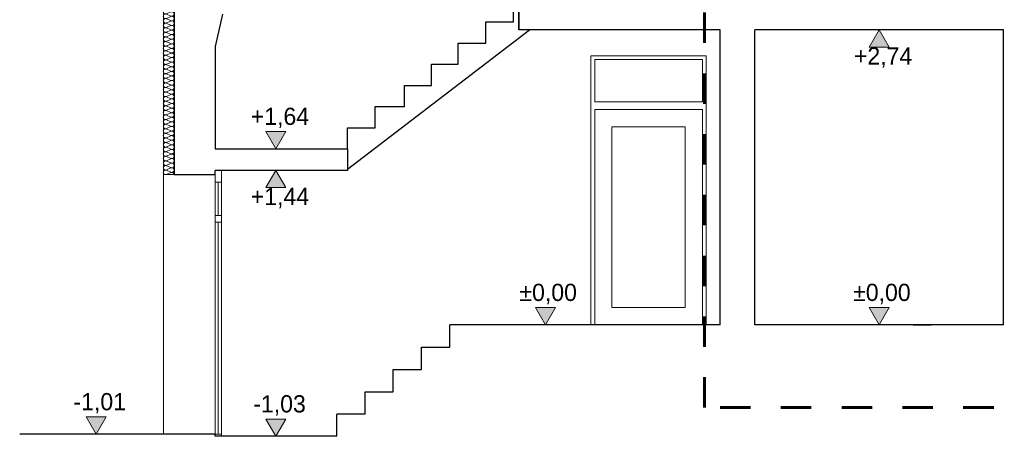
# Model space of a CAD drawing. Extents: x -623047 to -259286, y -27077 to 153279.
# Tile 11 of 190: x -566533 to -557392, y -13365 to -9495. Entities that reach past the tile are written whole.
import ezdxf

# ---------------------------------------------------------------- set-up
doc = ezdxf.new("R2010")
doc.units = 0
doc.header["$MEASUREMENT"] = 0
doc.linetypes.add('Dashed', pattern=[564.444447, 282.222223, -282.222223])
doc.layers.add('Inwent Izolacje', color=7, linetype='Continuous')
doc.layers.add('INWENT WYMIARY', color=7, linetype='Continuous')
doc.layers.add('Inwent Izolacje_Nr_Pióra__2', color=7, linetype='Continuous', lineweight=13, true_color=0x7f7f7f)
doc.layers.add('INWENT.ŚCIANY_Nr_Pióra__3', color=7, linetype='Continuous', lineweight=13, true_color=0xff6600)
for name, color, linetype, lineweight in [('INWENT KONST. DREWNIANA_Nr_Pióra__1', 7, 'Continuous', 25), ('INWENT TEREN_Nr_Pióra__1', 7, 'Continuous', 25), ('INWENT WYMIARY_Nr_Pióra__21', 7, 'Continuous', 9), ('INWENT. DRZWI_Nr_Pióra__5', 7, 'Continuous', 13), ('INWENT.ŚCIANY_Nr_Pióra__1', 7, 'Continuous', 25), ('INWENT.ŚCIANY_Nr_Pióra__20', 1, 'Continuous', 60), ('INWENT.ŚCIANY_Nr_Pióra__21', 7, 'Continuous', 9)]:
    doc.layers.add(name, color=color, linetype=linetype, lineweight=lineweight)
doc.styles.add('GENERATED_STYLE_2', font='txt')

# ---------------------------------------------------------------- blocks, each defined once
blk = doc.blocks.new('Izolacja cieplna 14_99', base_point=(-565099.4, -9399.6))
at = {"layer": 'Inwent Izolacje_Nr_Pióra__2', "linetype": 'Continuous'}
for p, q in [((-565169.6, -9401.4), (-565129.2, -9419.1)), ((-565129.2, -9422.7), (-565169.6, -9440.5)), ((-565169.6, -9444), (-565129.2, -9461.8)), ((-565129.2, -9465.4), (-565169.6, -9483.1)), ((-565169.6, -9486.7), (-565129.2, -9504.4)), ((-565129.2, -9508), (-565169.6, -9525.7)), ((-565169.6, -9529.3), (-565129.2, -9547.1)), ((-565129.2, -9550.6), (-565169.6, -9568.4)), ((-565169.6, -9572), (-565129.2, -9589.7)), ((-565129.2, -9593.3), (-565169.6, -9611)), ((-565169.6, -9614.6), (-565129.2, -9632.3)), ((-565129.2, -9635.9), (-565169.6, -9653.7)), ((-565169.6, -9657.2), (-565129.2, -9675)), ((-565129.2, -9678.6), (-565169.6, -9696.3)), ((-565169.6, -9699.9), (-565129.2, -9717.6)), ((-565129.2, -9721.2), (-565169.6, -9738.9)), ((-565169.6, -9742.5), (-565129.2, -9760.3)), ((-565129.2, -9763.8), (-565169.6, -9781.6)), ((-565169.6, -9785.2), (-565129.2, -9802.9)), ((-565129.2, -9806.5), (-565169.6, -9824.2)), ((-565169.6, -9827.8), (-565129.2, -9845.5)), ((-565129.2, -9849.1), (-565169.6, -9866.9)), ((-565169.6, -9870.4), (-565129.2, -9888.2)), ((-565129.2, -9891.8), (-565169.6, -9909.5)), ((-565169.6, -9913.1), (-565129.2, -9930.8)), ((-565129.2, -9934.4), (-565169.6, -9952.1)), ((-565169.6, -9955.7), (-565129.2, -9973.4)), ((-565129.2, -9977), (-565169.6, -9994.8)), ((-565169.6, -9998.4), (-565129.2, -10016.1)), ((-565129.2, -10019.7), (-565169.6, -10037.4)), ((-565169.6, -10041), (-565129.2, -10058.7)), ((-565129.2, -10062.3), (-565169.6, -10080)), ((-565169.6, -10083.6), (-565129.2, -10101.4)), ((-565129.2, -10104.9), (-565169.6, -10122.7)), ((-565169.6, -10126.3), (-565129.2, -10144)), ((-565129.2, -10147.6), (-565169.6, -10165.3)), ((-565169.6, -10168.9), (-565129.2, -10186.6)), ((-565129.2, -10190.2), (-565169.6, -10208)), ((-565169.6, -10211.5), (-565129.2, -10229.3)), ((-565129.2, -10232.9), (-565169.6, -10250.6)), ((-565169.6, -10254.2), (-565129.2, -10271.9)), ((-565129.2, -10275.5), (-565169.6, -10293.2)), ((-565169.6, -10296.8), (-565129.2, -10314.6)), ((-565129.2, -10318.1), (-565169.6, -10335.9)), ((-565169.6, -10339.5), (-565129.2, -10357.2)), ((-565129.2, -10360.8), (-565169.6, -10378.5)), ((-565169.6, -10382.1), (-565129.2, -10399.8)), ((-565129.2, -10403.4), (-565169.6, -10421.2)), ((-565169.6, -10424.7), (-565129.2, -10442.5)), ((-565129.2, -10446.1), (-565169.6, -10463.8)), ((-565169.6, -10467.4), (-565129.2, -10485.1)), ((-565129.2, -10488.7), (-565169.6, -10506.4)), ((-565169.6, -10510), (-565129.2, -10527.8)), ((-565129.2, -10531.3), (-565169.6, -10549.1)), ((-565169.6, -10552.7), (-565129.2, -10570.4)), ((-565129.2, -10574), (-565169.6, -10591.7)), ((-565169.6, -10595.3), (-565129.2, -10613)), ((-565129.2, -10616.6), (-565169.6, -10634.4)), ((-565169.6, -10637.9), (-565129.2, -10655.7)), ((-565129.2, -10659.3), (-565169.6, -10677)), ((-565169.6, -10680.6), (-565129.2, -10698.3)), ((-565129.2, -10701.9), (-565169.6, -10719.6)), ((-565169.6, -10723.2), (-565129.2, -10740.9)), ((-565129.2, -10744.5), (-565169.6, -10762.3)), ((-565169.6, -10765.9), (-565129.2, -10783.6)), ((-565129.2, -10787.2), (-565169.6, -10804.9)), ((-565169.6, -10808.5), (-565129.2, -10826.2)), ((-565129.2, -10829.8), (-565169.6, -10847.5)), ((-565169.6, -10851.1), (-565129.2, -10868.9)), ((-565129.2, -10872.4), (-565169.6, -10890.2)), ((-565169.6, -10893.8), (-565129.2, -10911.5)), ((-565129.2, -10915.1), (-565169.6, -10932.8))]:
    blk.add_line(p, q, dxfattribs=at)
for centre, start_param, end_param in [((-565178.2, -9420.9), 2.728799, 6.695979), ((-565120.7, -9399.6), 5.870392, 7.853982), ((-565178.2, -9463.6), 2.728799, 6.695979), ((-565178.2, -9506.2), 2.728799, 6.695979), ((-565120.7, -9442.3), 5.870392, 9.837571), ((-565120.7, -9484.9), 5.870392, 9.837571), ((-565120.7, -9527.5), 5.870392, 9.837571), ((-565178.2, -9548.9), 2.728799, 6.695979), ((-565178.2, -9591.5), 2.728799, 6.695979), ((-565120.7, -9570.2), 5.870392, 9.837571), ((-565120.7, -9612.8), 5.870392, 9.837571), ((-565178.2, -9634.1), 2.728799, 6.695979), ((-565178.2, -9676.8), 2.728799, 6.695979), ((-565120.7, -9655.4), 5.870392, 9.837571), ((-565120.7, -9698.1), 5.870392, 9.837571), ((-565178.2, -9719.4), 2.728799, 6.695979), ((-565178.2, -9762), 2.728799, 6.695979), ((-565120.7, -9740.7), 5.870392, 9.837571), ((-565120.7, -9783.4), 5.870392, 9.837571), ((-565178.2, -9804.7), 2.728799, 6.695979), ((-565178.2, -9847.3), 2.728799, 6.695979), ((-565178.2, -9890), 2.728799, 6.695979), ((-565120.7, -9826), 5.870392, 9.837571), ((-565120.7, -9868.6), 5.870392, 9.837571), ((-565178.2, -9932.6), 2.728799, 6.695979), ((-565178.2, -9975.2), 2.728799, 6.695979), ((-565120.7, -9911.3), 5.870392, 9.837571), ((-565120.7, -9953.9), 5.870392, 9.837571), ((-565178.2, -10017.9), 2.728799, 6.695979), ((-565178.2, -10060.5), 2.728799, 6.695979), ((-565120.7, -9996.6), 5.870392, 9.837571), ((-565120.7, -10039.2), 5.870392, 9.837571), ((-565178.2, -10103.2), 2.728799, 6.695979), ((-565178.2, -10145.8), 2.728799, 6.695979), ((-565120.7, -10081.8), 5.870392, 9.837571), ((-565120.7, -10124.5), 5.870392, 9.837571), ((-565120.7, -10167.1), 5.870392, 9.837571), ((-565178.2, -10188.4), 2.728799, 6.695979), ((-565178.2, -10231.1), 2.728799, 6.695979), ((-565120.7, -10209.8), 5.870392, 9.837571), ((-565120.7, -10252.4), 5.870392, 9.837571), ((-565178.2, -10273.7), 2.728799, 6.695979), ((-565178.2, -10316.4), 2.728799, 6.695979), ((-565120.7, -10295), 5.870392, 9.837571), ((-565120.7, -10337.7), 5.870392, 9.837571), ((-565178.2, -10359), 2.728799, 6.695979), ((-565178.2, -10401.6), 2.728799, 6.695979), ((-565120.7, -10380.3), 5.870392, 9.837571), ((-565120.7, -10422.9), 5.870392, 9.837571), ((-565178.2, -10444.3), 2.728799, 6.695979), ((-565178.2, -10486.9), 2.728799, 6.695979), ((-565178.2, -10529.5), 2.728799, 6.695979), ((-565120.7, -10465.6), 5.870392, 9.837571), ((-565120.7, -10508.2), 5.870392, 9.837571), ((-565178.2, -10572.2), 2.728799, 6.695979), ((-565178.2, -10614.8), 2.728799, 6.695979), ((-565120.7, -10550.9), 5.870392, 9.837571), ((-565120.7, -10593.5), 5.870392, 9.837571), ((-565178.2, -10657.5), 2.728799, 6.695979), ((-565178.2, -10700.1), 2.728799, 6.695979), ((-565120.7, -10636.1), 5.870392, 9.837571), ((-565120.7, -10678.8), 5.870392, 9.837571), ((-565178.2, -10742.7), 2.728799, 6.695979), ((-565178.2, -10785.4), 2.728799, 6.695979), ((-565120.7, -10721.4), 5.870392, 9.837571), ((-565120.7, -10764.1), 5.870392, 9.837571), ((-565120.7, -10806.7), 5.870392, 9.837571), ((-565178.2, -10828), 2.728799, 6.695979), ((-565178.2, -10870.7), 2.728799, 6.695979), ((-565120.7, -10849.3), 5.870392, 9.837571), ((-565120.7, -10892), 5.870392, 9.837571), ((-565178.2, -10913.3), 2.728799, 6.695979), ((-565120.7, -10934.6), 1.570796, 3.554385)]:
    blk.add_ellipse(centre, major_axis=(0, -21.3), ratio=0.997578, start_param=start_param, end_param=end_param, dxfattribs=at)
blk = doc.blocks.new('Wymiary_103', base_point=(-565823.7, -13344.6))
at = {"layer": 'INWENT WYMIARY_Nr_Pióra__21', "linetype": 'Continuous'}
blk.add_hatch(color=256, dxfattribs=at).paths.add_polyline_path([(-565823.7, -13344.6), (-565916.5, -13184.6), (-565730.9, -13184.6)], flags=0)
for p, q in [((-565823.7, -13344.6), (-565916.5, -13184.6)), ((-565916.5, -13184.6), (-565730.9, -13184.6)), ((-565730.9, -13184.6), (-565823.7, -13344.6)), ((-565823.7, -13344.6), (-565943.7, -13344.6)), ((-565823.7, -13344.6), (-565703.7, -13344.6))]:
    blk.add_line(p, q, dxfattribs=at)
at = {"layer": 'INWENT WYMIARY_Nr_Pióra__21', "insert": (-566033.8, -13152.6), "char_height": 160, "attachment_point": 7, "style": 'GENERATED_STYLE_2'}
blk.add_mtext('{-1,01}', dxfattribs=at)
blk = doc.blocks.new('Wymiary_104', base_point=(-564154.4, -13364.6))
at = {"layer": 'INWENT WYMIARY_Nr_Pióra__21', "linetype": 'Continuous'}
blk.add_hatch(color=256, dxfattribs=at).paths.add_polyline_path([(-564154.4, -13364.6), (-564247.2, -13204.6), (-564061.6, -13204.6)], flags=0)
for p, q in [((-564154.4, -13364.6), (-564247.2, -13204.6)), ((-564247.2, -13204.6), (-564061.6, -13204.6)), ((-564061.6, -13204.6), (-564154.4, -13364.6)), ((-564154.4, -13364.6), (-564274.4, -13364.6)), ((-564154.4, -13364.6), (-564034.4, -13364.6))]:
    blk.add_line(p, q, dxfattribs=at)
at = {"layer": 'INWENT WYMIARY_Nr_Pióra__21', "insert": (-564364.5, -13172.6), "char_height": 160, "attachment_point": 7, "style": 'GENERATED_STYLE_2'}
blk.add_mtext('{-1,03}', dxfattribs=at)
blk = doc.blocks.new('Wymiary_105', base_point=(-561652.6, -12329.6))
at = {"layer": 'INWENT WYMIARY_Nr_Pióra__21', "linetype": 'Continuous'}
blk.add_hatch(color=256, dxfattribs=at).paths.add_polyline_path([(-561652.6, -12329.6), (-561745.4, -12169.6), (-561559.8, -12169.6)], flags=0)
for p, q in [((-561652.6, -12329.6), (-561745.4, -12169.6)), ((-561745.4, -12169.6), (-561559.8, -12169.6)), ((-561559.8, -12169.6), (-561652.6, -12329.6)), ((-561652.6, -12329.6), (-561772.6, -12329.6)), ((-561652.6, -12329.6), (-561532.6, -12329.6))]:
    blk.add_line(p, q, dxfattribs=at)
at = {"layer": 'INWENT WYMIARY_Nr_Pióra__21', "insert": (-561893.6, -12137.6), "char_height": 160, "attachment_point": 7, "style": 'GENERATED_STYLE_2'}
blk.add_mtext('{±0,00}', dxfattribs=at)
blk = doc.blocks.new('Wymiary_106', base_point=(-558554.4, -12329.6))
at = {"layer": 'INWENT WYMIARY_Nr_Pióra__21', "linetype": 'Continuous'}
blk.add_hatch(color=256, dxfattribs=at).paths.add_polyline_path([(-558554.4, -12329.6), (-558647.2, -12169.6), (-558461.6, -12169.6)], flags=0)
for p, q in [((-558554.4, -12329.6), (-558647.2, -12169.6)), ((-558647.2, -12169.6), (-558461.6, -12169.6)), ((-558461.6, -12169.6), (-558554.4, -12329.6)), ((-558554.4, -12329.6), (-558674.4, -12329.6)), ((-558554.4, -12329.6), (-558434.4, -12329.6))]:
    blk.add_line(p, q, dxfattribs=at)
at = {"layer": 'INWENT WYMIARY_Nr_Pióra__21', "insert": (-558795.4, -12137.6), "char_height": 160, "attachment_point": 7, "style": 'GENERATED_STYLE_2'}
blk.add_mtext('{±0,00}', dxfattribs=at)
blk = doc.blocks.new('Wymiary_109', base_point=(-558554.4, -9589.6))
at = {"layer": 'INWENT WYMIARY_Nr_Pióra__21', "linetype": 'Continuous'}
blk.add_hatch(color=256, dxfattribs=at).paths.add_polyline_path([(-558554.4, -9589.6), (-558647.2, -9749.6), (-558461.6, -9749.6)], flags=0)
for p, q in [((-558554.4, -9589.6), (-558674.4, -9589.6)), ((-558554.4, -9589.6), (-558647.2, -9749.6)), ((-558554.4, -9589.6), (-558434.4, -9589.6)), ((-558461.6, -9749.6), (-558554.4, -9589.6)), ((-558647.2, -9749.6), (-558461.6, -9749.6))]:
    blk.add_line(p, q, dxfattribs=at)
at = {"layer": 'INWENT WYMIARY_Nr_Pióra__21', "insert": (-558787.8, -9941.6), "char_height": 160, "attachment_point": 7, "style": 'GENERATED_STYLE_2'}
blk.add_mtext('{+2,74}', dxfattribs=at)
blk = doc.blocks.new('Wymiary_121', base_point=(-564154.4, -10694.6))
at = {"layer": 'INWENT WYMIARY_Nr_Pióra__21', "linetype": 'Continuous'}
blk.add_hatch(color=256, dxfattribs=at).paths.add_polyline_path([(-564154.4, -10694.6), (-564247.2, -10534.6), (-564061.6, -10534.6)], flags=0)
for p, q in [((-564154.4, -10694.6), (-564247.2, -10534.6)), ((-564247.2, -10534.6), (-564061.6, -10534.6)), ((-564061.6, -10534.6), (-564154.4, -10694.6)), ((-564154.4, -10694.6), (-564274.4, -10694.6)), ((-564154.4, -10694.6), (-564034.4, -10694.6))]:
    blk.add_line(p, q, dxfattribs=at)
at = {"layer": 'INWENT WYMIARY_Nr_Pióra__21', "insert": (-564387.8, -10502.6), "char_height": 160, "attachment_point": 7, "style": 'GENERATED_STYLE_2'}
blk.add_mtext('{+1,64}', dxfattribs=at)
blk = doc.blocks.new('Wymiary_123', base_point=(-564154.4, -10894.6))
at = {"layer": 'INWENT WYMIARY_Nr_Pióra__21', "linetype": 'Continuous'}
blk.add_hatch(color=256, dxfattribs=at).paths.add_polyline_path([(-564154.4, -10894.6), (-564247.2, -11054.6), (-564061.6, -11054.6)], flags=0)
for p, q in [((-564154.4, -10894.6), (-564274.4, -10894.6)), ((-564154.4, -10894.6), (-564247.2, -11054.6)), ((-564154.4, -10894.6), (-564034.4, -10894.6)), ((-564061.6, -11054.6), (-564154.4, -10894.6)), ((-564247.2, -11054.6), (-564061.6, -11054.6))]:
    blk.add_line(p, q, dxfattribs=at)
at = {"layer": 'INWENT WYMIARY_Nr_Pióra__21', "insert": (-564387.8, -11246.6), "char_height": 160, "attachment_point": 7, "style": 'GENERATED_STYLE_2'}
blk.add_mtext('{+1,44}', dxfattribs=at)

msp = doc.modelspace()

# ---------------------------------------------------------------- linework, layer by layer
at = {"layer": 'INWENT KONST. DREWNIANA_Nr_Pióra__1', "linetype": 'Continuous'}
for p, q in [((-561949.4, -9516), (-561949.4, -9319.6)), ((-561899.4, -9359.6), (-561899.4, -9589.6)), ((-561899.4, -9589.6), (-561899.4, -9359.6)), ((-563489.4, -10883.5), (-561798.7, -9589.6)), ((-562206.1, -9712.5), (-562206.1, -9516)), ((-562206.1, -9516), (-561949.4, -9516)), ((-560029.4, -9589.6), (-561899.4, -9589.6)), ((-557399.4, -9589.6), (-559709.4, -9589.6)), ((-562462.8, -9908.9), (-562462.8, -9712.5)), ((-562462.8, -9712.5), (-562206.1, -9712.5)), ((-562711.1, -10105.3), (-562711.1, -9908.9)), ((-562711.1, -9908.9), (-562462.8, -9908.9)), ((-562959.4, -10301.8), (-562959.4, -10105.3)), ((-562959.4, -10105.3), (-562711.1, -10105.3)), ((-563232.8, -10498.2), (-563232.8, -10301.8)), ((-563232.8, -10301.8), (-562959.4, -10301.8)), ((-563489.4, -10694.6), (-563489.4, -10498.2)), ((-563489.4, -10498.2), (-563232.8, -10498.2)), ((-564719.4, -10694.6), (-563489.4, -10694.6)), ((-563489.4, -10694.6), (-563489.4, -10894.6)), ((-563489.4, -10894.6), (-564719.4, -10894.6)), ((-560029.4, -12329.6), (-562539.4, -12329.6)), ((-562539.4, -12536.6), (-562539.4, -12329.6)), ((-557399.4, -12329.6), (-559709.4, -12329.6)), ((-562801.9, -12743.6), (-562801.9, -12536.6)), ((-562801.9, -12536.6), (-562539.4, -12536.6)), ((-563064.4, -12950.6), (-563064.4, -12743.6)), ((-563064.4, -12743.6), (-562801.9, -12743.6)), ((-563326.9, -13157.6), (-563326.9, -12950.6)), ((-563326.9, -12950.6), (-563064.4, -12950.6)), ((-563589.4, -13364.6), (-563589.4, -13157.6)), ((-563326.9, -13157.6), (-563589.4, -13157.6)), ((-564719.4, -13364.6), (-564719.4, -13344.6)), ((-563589.4, -13364.6), (-564719.4, -13364.6))]:
    msp.add_line(p, q, dxfattribs=at)
at = {"layer": 'INWENT TEREN_Nr_Pióra__1', "linetype": 'Continuous'}
msp.add_line((-564719.4, -13344.6), (-566533, -13344.6), dxfattribs=at)
at = {"layer": 'INWENT. DRZWI_Nr_Pióra__5', "linetype": 'Continuous'}
for p, q in [((-564719.4, -10894.6), (-564719.4, -13364.6)), ((-564659.4, -10894.6), (-564719.4, -10894.6)), ((-564659.4, -13364.6), (-564659.4, -10894.6)), ((-564659.4, -11004.6), (-564719.4, -11004.6)), ((-564689.4, -11004.6), (-564689.4, -11314.6)), ((-564659.4, -11314.6), (-564719.4, -11314.6)), ((-564659.4, -11374.6), (-564719.4, -11374.6)), ((-564689.4, -11374.6), (-564689.4, -13344.6)), ((-564719.4, -13344.6), (-564659.4, -13344.6)), ((-564719.4, -13364.6), (-564659.4, -13364.6))]:
    msp.add_line(p, q, dxfattribs=at)
at = {"layer": 'INWENT.ŚCIANY_Nr_Pióra__1', "linetype": 'Continuous'}
for p, q in [((-565099.4, -9399.6), (-565099.4, -10934.6)), ((-564649.4, -9444.6), (-564719.4, -9744.6)), ((-560029.4, -12329.6), (-560029.4, -9589.6)), ((-559709.4, -12329.6), (-559709.4, -9589.6)), ((-557399.4, -12329.6), (-557399.4, -9589.6)), ((-564719.4, -9744.6), (-564719.4, -10694.6)), ((-565099.4, -10934.6), (-564719.4, -10934.6)), ((-564719.4, -10934.6), (-564719.4, -10894.6)), ((-558239.6, -12329.6), (-558069.6, -12329.6))]:
    msp.add_line(p, q, dxfattribs=at)
at = {"layer": 'INWENT.ŚCIANY_Nr_Pióra__20', "linetype": 'Dashed'}
for p, q in [((-560173.9, -13098.1), (-560173.9, -9064.3)), ((-552974.8, -13098.1), (-560173.9, -13098.1))]:
    msp.add_line(p, q, dxfattribs=at)
at = {"layer": 'INWENT.ŚCIANY_Nr_Pióra__21', "linetype": 'Continuous'}
for p, q in [((-561229.4, -12329.6), (-561229.4, -9829.6)), ((-561229.4, -9829.6), (-560159.4, -9829.6)), ((-561194.4, -9864.6), (-560194.4, -9864.6)), ((-561194.4, -10259.6), (-561194.4, -9864.6)), ((-560194.4, -9864.6), (-560194.4, -10259.6)), ((-560159.4, -9829.6), (-560159.4, -12329.6)), ((-561194.4, -10259.6), (-560194.4, -10259.6)), ((-561194.4, -12329.6), (-561194.4, -10329.6)), ((-561194.4, -10329.6), (-560194.4, -10329.6)), ((-560194.4, -10329.6), (-560194.4, -12329.6)), ((-561034.4, -12169.6), (-561034.4, -10489.6)), ((-561034.4, -10489.6), (-560354.4, -10489.6)), ((-560354.4, -10489.6), (-560354.4, -12169.6)), ((-565199.4, -10934.6), (-565199.4, -13344.6)), ((-561034.4, -12169.6), (-560354.4, -12169.6)), ((-561194.4, -12329.6), (-560194.4, -12329.6))]:
    msp.add_line(p, q, dxfattribs=at)
at = {"layer": 'INWENT.ŚCIANY_Nr_Pióra__3', "linetype": 'Continuous'}
for p in [(-565199.4, -9399.6), (-565099.4, -10934.6)]:
    msp.add_line(p, (-565199.4, -10934.6), dxfattribs=at)

# ---------------------------------------------------------------- block references
at = {"layer": 'Inwent Izolacje', "color": 104, "linetype": 'Continuous', "lineweight": 13, "true_color": 0x029e21}
msp.add_blockref('Izolacja cieplna 14_99', (-565099.4, -9399.6), dxfattribs=at)
at = {"layer": 'INWENT WYMIARY', "linetype": 'Continuous'}
for name, p in [('Wymiary_109', (-558554.4, -9589.6)), ('Wymiary_121', (-564154.4, -10694.6)), ('Wymiary_123', (-564154.4, -10894.6)), ('Wymiary_105', (-561652.6, -12329.6)), ('Wymiary_106', (-558554.4, -12329.6)), ('Wymiary_103', (-565823.7, -13344.6)), ('Wymiary_104', (-564154.4, -13364.6))]:
    msp.add_blockref(name, p, dxfattribs=at)

doc.saveas('drawing.dxf')
